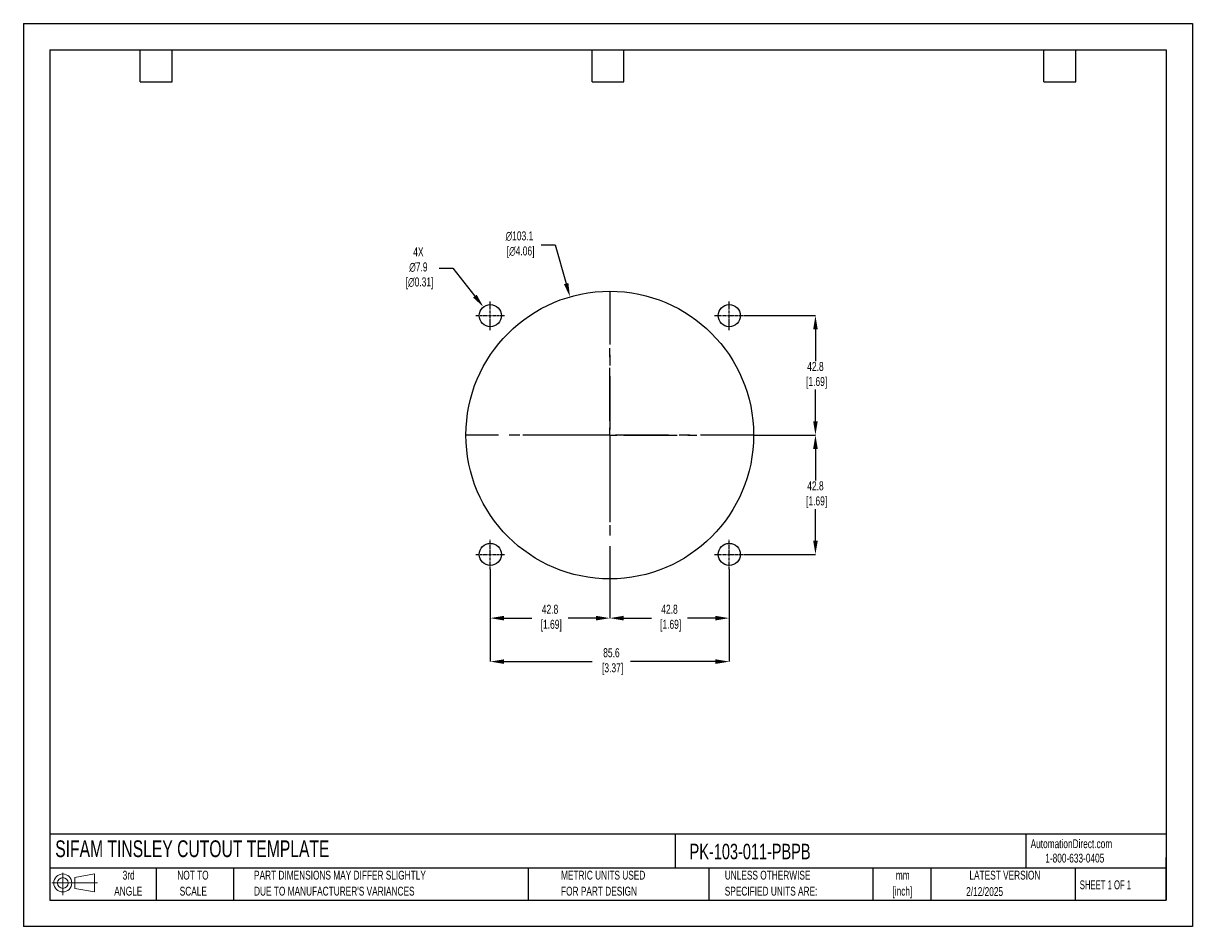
# Model space of a CAD drawing. Header units: millimetres. Extents: x 0 to 419, y 0 to 324.
import ezdxf

# ---------------------------------------------------------------- set-up
doc = ezdxf.new("R2010")
doc.units = ezdxf.units.MM
doc.header["$LTSCALE"] = 1.5
doc.header["$PDSIZE"] = -1
doc.linetypes.add('CENTERX2', pattern=[20.32, 12.7, -2.54, 2.54, -2.54])
for name, color, linetype in [('1', 7, 'Continuous'), ('CENTER', 40, 'CENTERX2'), ('SLD-DEFPOINTS', 7, 'Continuous')]:
    doc.layers.add(name, color=color, linetype=linetype)
doc.layers.add('DIMENSIONS', color=140, linetype='Continuous', lineweight=25)
doc.layers.add('TEXT', color=140, linetype='Continuous', lineweight=25)
doc.styles.add('SLDTEXTSTYLE0', font='TXT', dxfattribs={"width": 0.7})
doc.styles.add('SLDTEXTSTYLE1', font='TXT', dxfattribs={"width": 0.65})
doc.dimstyles.new('SLDDIMSTYLE0', dxfattribs={"dimtxt": 3.237012, "dimasz": 4.953, "dimexe": 0, "dimexo": 0.0625, "dimgap": 0.809253, "dimtad": 0, "dimtih": 1, "dimtoh": 1, "dimrnd": 1e-09, "dimzin": 12, "dimdsep": 46, "dimtxsty": 'SLDTEXTSTYLE0', "dimsah": 1, "dimcen": 0, "dimadec": 0, "dimazin": 3, "dimtfac": 1, "dimtofl": 0, "dimtmove": 0, "dimatfit": 3, "dimfxl": 0, "dimfrac": 2, "dimtolj": 1, "dimtzin": 12, "dimarcsym": 0})

# ---------------------------------------------------------------- blocks, each defined once
blk = doc.blocks.new('Block11')
at = {"color": 7, "linetype": 'Continuous', "lineweight": 18}
for p, q in [((0, 4.32), (16.31, 4.32)), ((3.88, 7.97), (3.88, 0)), ((8.22, 6.25), (15.26, 7.55)), ((8.22, 2.39), (8.22, 6.25)), ((15.26, 7.55), (15.26, 1.1)), ((8.22, 2.39), (15.26, 1.1))]:
    blk.add_line(p, q, dxfattribs=at)
for radius in [3.23, 1.93]:
    blk.add_circle((3.88, 4.32), radius, dxfattribs=at)
blk = doc.blocks.new('Block12')
at = {"layer": 'SLD-DEFPOINTS'}
blk.add_blockref('Block11', (0, 0), dxfattribs=at)
blk = doc.blocks.new('SW_NOTE_0_1')
at = {"layer": 'TEXT', "color": 0, "linetype": 'CENTERX2', "lineweight": 18, "char_height": 3.175, "attachment_point": 2, "style": 'SLDTEXTSTYLE0'}
for s, insert in [('mm', (4.27, 4.09)), ('[inch]', (4.14, -1.64))]:
    blk.add_mtext(s, dxfattribs=dict(at, insert=insert))
blk = doc.blocks.new('SW_NOTE_0_2')
at = {"layer": 'TEXT', "color": 0, "linetype": 'CENTERX2', "lineweight": 18, "char_height": 3.175, "attachment_point": 1, "style": 'SLDTEXTSTYLE0'}
for s, insert in [('UNLESS OTHERWISE', (0, 4.09)), ('SPECIFIED UNITS ARE:', (0, -1.64))]:
    blk.add_mtext(s, dxfattribs=dict(at, insert=insert))
blk = doc.blocks.new('SW_NOTE_0_3')
at = {"layer": 'TEXT', "color": 0, "linetype": 'CENTERX2', "lineweight": 18, "char_height": 3.175, "attachment_point": 1, "style": 'SLDTEXTSTYLE0'}
for s, insert in [('PART DIMENSIONS MAY DIFFER SLIGHTLY', (0, 4.09)), ("DUE TO MANUFACTURER'S VARIANCES", (0, -1.64))]:
    blk.add_mtext(s, dxfattribs=dict(at, insert=insert))
blk = doc.blocks.new('SW_NOTE_0_4')
at = {"layer": 'TEXT', "color": 0, "linetype": 'CENTERX2', "lineweight": 18, "char_height": 3.175, "attachment_point": 2, "style": 'SLDTEXTSTYLE0'}
for s, insert in [('NOT TO', (7.89, 4.09)), ('SCALE', (8.03, -1.64))]:
    blk.add_mtext(s, dxfattribs=dict(at, insert=insert))
blk = doc.blocks.new('SW_NOTE_0_5')
at = {"layer": 'TEXT', "color": 0, "linetype": 'CENTERX2', "lineweight": 18, "char_height": 3.175, "attachment_point": 2, "style": 'SLDTEXTSTYLE0'}
for s, insert in [('3rd', (3.47, 4.09)), ('ANGLE', (3.33, -1.64))]:
    blk.add_mtext(s, dxfattribs=dict(at, insert=insert))
blk = doc.blocks.new('SW_NOTE_0_6')
at = {"layer": 'TEXT', "color": 0, "linetype": 'CENTERX2', "lineweight": 18, "char_height": 3.175, "attachment_point": 1, "style": 'SLDTEXTSTYLE0'}
for s, insert in [('METRIC UNITS USED', (0, 4.09)), ('FOR PART DESIGN', (0, -1.64))]:
    blk.add_mtext(s, dxfattribs=dict(at, insert=insert))
blk = doc.blocks.new('SW_CENTERMARKSYMBOL_0')
at = {"layer": 'CENTER', "color": 0}
for p, q in [((0, 5.08), (0, 31.2)), ((-5.08, 0), (-31.2, 0)), ((0, 0), (-2.54, 0)), ((0, 0), (0, 2.54)), ((0, 0), (0, -2.54)), ((0, 0), (2.54, 0)), ((5.08, 0), (31.2, 0)), ((0, -5.08), (0, -31.2))]:
    blk.add_line(p, q, dxfattribs=at)
blk = doc.blocks.new('*D21')
at = {"layer": 'Defpoints', "color": 0}
for p in [(253, 128.21), (210.19, 124.69), (253, 110.61)]:
    blk.add_point(p, dxfattribs=at)
at = {"layer": 'DIMENSIONS', "color": 0, "lineweight": -2}
for p, q in [((253, 128.15), (253, 110.61)), ((210.19, 124.63), (210.19, 110.61)), ((215.14, 110.61), (225.12, 110.61)), ((248.05, 110.61), (238.07, 110.61))]:
    blk.add_line(p, q, dxfattribs=at)
at = {"layer": 'DIMENSIONS', "color": 0}
for points in [[(215.14, 111.44), (215.14, 109.78), (210.19, 110.61)], [(248.05, 111.44), (248.05, 109.78), (253, 110.61)]]:
    blk.add_solid(points, dxfattribs=at)
at = {"layer": 'DIMENSIONS', "color": 0, "insert": (231.59, 110.61), "char_height": 3.237, "attachment_point": 5, "style": 'SLDTEXTSTYLE0'}
blk.add_mtext('\\A1;42.8\\P [1.69]', dxfattribs=at)
blk = doc.blocks.new('*D22')
at = {"layer": 'Defpoints', "color": 0}
for p in [(167.37, 128.21), (253, 128.21), (253, 95.02)]:
    blk.add_point(p, dxfattribs=at)
at = {"layer": 'DIMENSIONS', "color": 0, "lineweight": -2}
for p, q in [((167.37, 128.15), (167.37, 95.02)), ((253, 128.15), (253, 95.02)), ((172.32, 95.02), (203.93, 95.02)), ((248.05, 95.02), (217.64, 95.02))]:
    blk.add_line(p, q, dxfattribs=at)
at = {"layer": 'DIMENSIONS', "color": 0}
for points in [[(172.32, 95.85), (172.32, 94.2), (167.37, 95.02)], [(248.05, 95.85), (248.05, 94.2), (253, 95.02)]]:
    blk.add_solid(points, dxfattribs=at)
at = {"layer": 'DIMENSIONS', "color": 0, "insert": (210.78, 95.02), "char_height": 3.237, "attachment_point": 5, "style": 'SLDTEXTSTYLE0'}
blk.add_mtext('\\A1;85.6\\P [3.37]', dxfattribs=at)
blk = doc.blocks.new('*D23')
at = {"layer": 'Defpoints', "color": 0}
for p in [(261.75, 176.25), (258.22, 133.44), (283.91, 133.44)]:
    blk.add_point(p, dxfattribs=at)
at = {"layer": 'DIMENSIONS', "color": 0, "lineweight": -2}
for p, q in [((261.81, 176.25), (283.91, 176.25)), ((283.91, 171.3), (283.91, 159.97)), ((283.91, 138.39), (283.91, 149.72)), ((258.28, 133.44), (283.91, 133.44))]:
    blk.add_line(p, q, dxfattribs=at)
at = {"layer": 'DIMENSIONS', "color": 0}
for points in [[(283.09, 171.3), (284.74, 171.3), (283.91, 176.25)], [(283.09, 138.39), (284.74, 138.39), (283.91, 133.44)]]:
    blk.add_solid(points, dxfattribs=at)
at = {"layer": 'DIMENSIONS', "color": 0, "insert": (283.91, 154.85), "char_height": 3.237, "attachment_point": 5, "style": 'SLDTEXTSTYLE0'}
blk.add_mtext('\\A1;42.8\\P [1.69]', dxfattribs=at)
blk = doc.blocks.new('*D24')
at = {"layer": 'Defpoints', "color": 0}
for p in [(258.22, 219.07), (261.75, 176.25), (283.91, 176.25)]:
    blk.add_point(p, dxfattribs=at)
at = {"layer": 'DIMENSIONS', "color": 0, "lineweight": -2}
for p, q in [((258.28, 219.07), (283.91, 219.07)), ((283.91, 214.12), (283.91, 202.79)), ((283.91, 181.21), (283.91, 192.54)), ((261.81, 176.25), (283.91, 176.25))]:
    blk.add_line(p, q, dxfattribs=at)
at = {"layer": 'DIMENSIONS', "color": 0}
for points in [[(283.09, 214.12), (284.74, 214.12), (283.91, 219.07)], [(283.09, 181.21), (284.74, 181.21), (283.91, 176.25)]]:
    blk.add_solid(points, dxfattribs=at)
at = {"layer": 'DIMENSIONS', "color": 0, "insert": (283.91, 197.66), "char_height": 3.237, "attachment_point": 5, "style": 'SLDTEXTSTYLE0'}
blk.add_mtext('\\A1;42.8\\P [1.69]', dxfattribs=at)
blk = doc.blocks.new('*D25')
at = {"layer": 'Defpoints', "color": 0}
for p in [(167.37, 128.21), (210.19, 124.69), (167.37, 110.61)]:
    blk.add_point(p, dxfattribs=at)
at = {"layer": 'DIMENSIONS', "color": 0, "lineweight": -2}
for p, q in [((167.37, 128.15), (167.37, 110.61)), ((210.19, 124.63), (210.19, 110.61)), ((172.32, 110.61), (182.3, 110.61)), ((205.23, 110.61), (195.25, 110.61))]:
    blk.add_line(p, q, dxfattribs=at)
at = {"layer": 'DIMENSIONS', "color": 0}
for points in [[(172.32, 111.44), (172.32, 109.78), (167.37, 110.61)], [(205.23, 111.44), (205.23, 109.78), (210.19, 110.61)]]:
    blk.add_solid(points, dxfattribs=at)
at = {"layer": 'DIMENSIONS', "color": 0, "insert": (188.78, 110.61), "char_height": 3.237, "attachment_point": 5, "style": 'SLDTEXTSTYLE0'}
blk.add_mtext('\\A1;42.8\\P [1.69]', dxfattribs=at)
blk = doc.blocks.new('*D28')
at = {"layer": 'Defpoints', "color": 0}
for p in [(195.93, 225.81), (224.44, 126.7)]:
    blk.add_point(p, dxfattribs=at)
at = {"layer": 'DIMENSIONS', "color": 0, "lineweight": -2}
for p, q in [((185.61, 244.48), (190.56, 244.48)), ((190.56, 244.48), (194.56, 230.57))]:
    blk.add_line(p, q, dxfattribs=at)
at = {"layer": 'DIMENSIONS', "color": 0}
blk.add_solid([(195.35, 230.79), (193.77, 230.34), (195.93, 225.81)], dxfattribs=at)
at = {"layer": 'DIMENSIONS', "color": 0, "insert": (177.81, 244.48), "char_height": 3.237, "attachment_point": 5, "style": 'SLDTEXTSTYLE0'}
blk.add_mtext('\\A1;∅103.1\\P [∅4.06]', dxfattribs=at)
blk = doc.blocks.new('*D29')
at = {"layer": 'Defpoints', "color": 0}
for p in [(164.91, 222.18), (169.83, 215.96)]:
    blk.add_point(p, dxfattribs=at)
at = {"layer": 'DIMENSIONS', "color": 0, "lineweight": -2}
for p, q in [((149.01, 236.05), (153.96, 236.05)), ((153.96, 236.05), (161.84, 226.07))]:
    blk.add_line(p, q, dxfattribs=at)
at = {"layer": 'DIMENSIONS', "color": 0}
blk.add_solid([(162.49, 226.58), (161.19, 225.56), (164.91, 222.18)], dxfattribs=at)
at = {"layer": 'DIMENSIONS', "color": 0, "insert": (141.59, 236.05), "char_height": 3.237, "attachment_point": 5, "style": 'SLDTEXTSTYLE0'}
blk.add_mtext('\\A1;4X\\P∅7.9\\P [∅0.31]', dxfattribs=at)

msp = doc.modelspace()

# ---------------------------------------------------------------- linework, layer by layer
at = {"color": 7, "linetype": 'Continuous'}
for p, q in [((0, 323.85), (0, 0)), ((0, 323.85), (419.1, 323.85)), ((419.1, 323.85), (419.1, 0)), ((419.1, 0), (0, 0))]:
    msp.add_line(p, q, dxfattribs=at)
at = {"layer": '1', "color": 1, "linetype": 'Continuous'}
for centre, radius in [((210.19, 176.25), 51.56), ((167.37, 219.07), 3.97), ((253, 219.07), 3.97), ((167.37, 133.44), 3.97), ((253, 133.44), 3.97)]:
    msp.add_circle(centre, radius, dxfattribs=at)
at = {"layer": 'CENTER'}
for p, q in [((210.19, 227.82), (210.19, 124.69)), ((261.75, 176.25), (158.62, 176.25))]:
    msp.add_line(p, q, dxfattribs=at)
at = {"layer": 'CENTER', "ltscale": 0.05}
for p, q in [((167.37, 213.85), (167.37, 224.29)), ((253, 213.85), (253, 224.29)), ((162.15, 219.07), (172.59, 219.07)), ((247.78, 219.07), (258.22, 219.07)), ((167.37, 128.22), (167.37, 138.66)), ((253, 128.22), (253, 138.66)), ((162.15, 133.44), (172.59, 133.44)), ((247.78, 133.44), (258.22, 133.44))]:
    msp.add_line(p, q, dxfattribs=at)
at = {"layer": 'TEXT'}
for p, q in [((9.52, 314.32), (409.57, 314.32)), ((9.52, 314.32), (9.52, 9.52)), ((41.91, 302.89), (41.91, 314.32)), ((53.34, 302.89), (53.34, 314.32)), ((203.83, 302.89), (203.83, 314.32)), ((215.26, 302.89), (215.26, 314.32)), ((365.76, 302.89), (365.76, 314.32)), ((377.19, 302.89), (377.19, 314.32)), ((409.57, 314.32), (409.57, 9.52)), ((41.91, 302.89), (53.34, 302.89)), ((203.83, 302.89), (215.26, 302.89)), ((365.76, 302.89), (377.19, 302.89)), ((409.57, 33.19), (9.52, 33.19)), ((233.64, 33.19), (233.64, 20.95)), ((359.36, 33.19), (359.36, 20.95)), ((409.57, 9.52), (409.57, 24.77)), ((409.57, 20.95), (9.52, 20.95)), ((47.62, 20.95), (47.62, 9.52)), ((75.32, 20.95), (75.32, 9.52)), ((180.97, 20.95), (180.97, 9.52)), ((245.67, 20.95), (245.67, 9.52)), ((304.54, 20.95), (304.54, 9.52)), ((325.22, 20.95), (325.22, 9.52)), ((377.02, 20.95), (377.02, 9.52)), ((9.52, 9.52), (409.57, 9.52))]:
    msp.add_line(p, q, dxfattribs=at)

# ---------------------------------------------------------------- block references
at = {"layer": 'CENTER'}
msp.add_blockref('SW_CENTERMARKSYMBOL_0', (210.19, 176.25), dxfattribs=at)
at = {"layer": 'SLD-DEFPOINTS'}
msp.add_blockref('Block12', (10.26, 11.33), dxfattribs=at)
at = {"layer": 'TEXT', "linetype": 'CENTERX2', "lineweight": 18}
for name, p in [('SW_NOTE_0_5', (34.27, 15.95)), ('SW_NOTE_0_4', (52.89, 15.95)), ('SW_NOTE_0_3', (82.68, 15.95)), ('SW_NOTE_0_6', (192.72, 15.95)), ('SW_NOTE_0_2', (251.41, 15.95)), ('SW_NOTE_0_1', (310.93, 15.95))]:
    msp.add_blockref(name, p, dxfattribs=at)

# ---------------------------------------------------------------- texts
at = {"layer": 'TEXT', "linetype": 'CENTERX2', "lineweight": 25, "attachment_point": 1, "style": 'SLDTEXTSTYLE0'}
for s, insert, char_height in [('SIFAM TINSLEY CUTOUT TEMPLATE', (11.42, 30.93), 6), ('PK-103-011-PBPB', (238.81, 29.71), 5.5562)]:
    msp.add_mtext(s, dxfattribs=dict(at, insert=insert, char_height=char_height))
at = {"layer": 'TEXT', "linetype": 'CENTERX2', "lineweight": 18, "char_height": 3.175}
for s, insert, attachment_point, style in [('AutomationDirect.com', (361.04, 31.31), 1, 'SLDTEXTSTYLE0'), ('1-800-633-0405', (366.29, 26.16), 1, 'SLDTEXTSTYLE0'), ('LATEST VERSION', (351.83, 20.05), 2, 'SLDTEXTSTYLE0'), ('2/12/2025', (344.55, 14.16), 2, 'SLDTEXTSTYLE0'), ('SHEET 1 OF 1', (378.66, 16.58), 1, 'SLDTEXTSTYLE1')]:
    msp.add_mtext(s, dxfattribs=dict(at, insert=insert, attachment_point=attachment_point, style=style))

# ---------------------------------------------------------------- dimensions: what is measured, and where the dimension line sits
at = {"layer": 'DIMENSIONS'}
for p1, p2, text, picture, middle in [((224.44, 126.7), (195.93, 225.81), '<>\\P[]', '*D28', (177.81, 244.48)), ((169.83, 215.96), (164.91, 222.18), '4X\\P<>\\P[]', '*D29', (141.59, 236.05))]:
    dim = msp.add_diameter_dim_2p(p1=p1, p2=p2, text=text, dimstyle='SLDDIMSTYLE0', override={"dimdec": 1}, dxfattribs=at)
    dim.commit()
    dim.dimension.update_dxf_attribs({"geometry": picture, "text_midpoint": middle, "dimtype": 163})
for base, p1, p2, picture, middle in [((283.91, 176.25), (258.22, 219.07), (261.75, 176.25), '*D24', (283.91, 197.66)), ((283.91, 133.44), (261.75, 176.25), (258.22, 133.44), '*D23', (283.91, 154.85))]:
    dim = msp.add_linear_dim(base=base, p1=p1, p2=p2, angle=90, text='<>\\P[]', dimstyle='SLDDIMSTYLE0', override={"dimdec": 1}, dxfattribs=at)
    dim.commit()
    dim.dimension.update_dxf_attribs({"geometry": picture, "text_midpoint": middle})
dim = msp.add_linear_dim(base=(253, 95.02), p1=(167.37, 128.21), p2=(253, 128.21), text='<>\\P[]', dimstyle='SLDDIMSTYLE0', override={"dimdec": 1}, dxfattribs=at)
dim.commit()
dim.dimension.update_dxf_attribs({"geometry": '*D22', "text_midpoint": (210.78, 95.02), "dimtype": 160})
for base, p2, picture, middle in [((167.37, 110.61), (167.37, 128.21), '*D25', (188.78, 110.61)), ((253, 110.61), (253, 128.21), '*D21', (231.59, 110.61))]:
    dim = msp.add_linear_dim(base=base, p1=(210.19, 124.69), p2=p2, text='<>\\P[]', dimstyle='SLDDIMSTYLE0', override={"dimdec": 1}, dxfattribs=at)
    dim.commit()
    dim.dimension.update_dxf_attribs({"geometry": picture, "text_midpoint": middle})

doc.saveas('drawing.dxf')
